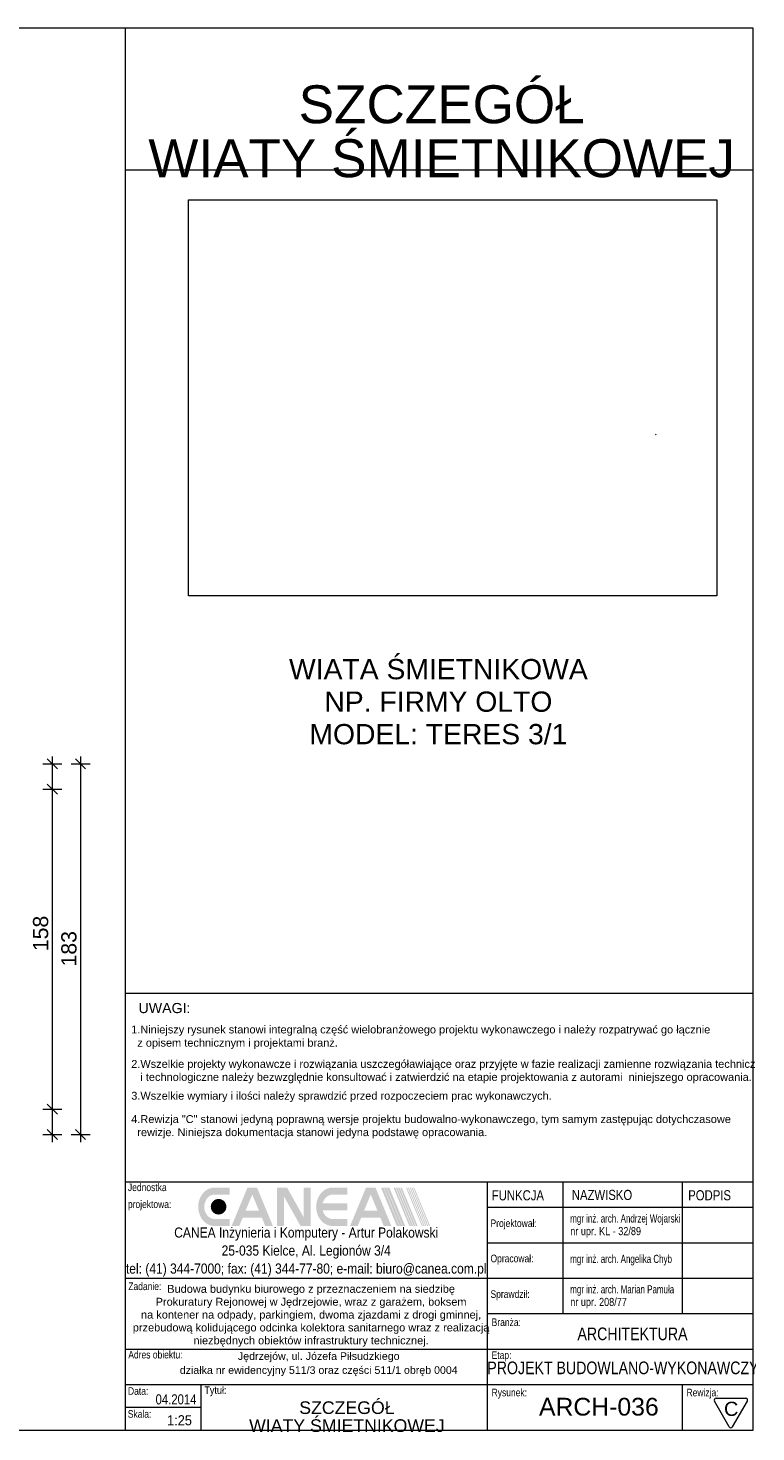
# Model space of a CAD drawing. Header units: millimetres. Extents: x -167328 to -157314, y 101096 to 108030.
# Tile 8 of 8: x -160906 to -157314, y 101096 to 108030. Entities that reach past the tile are written whole.
import ezdxf
from ezdxf.xclip import XClip

# ---------------------------------------------------------------- set-up
doc = ezdxf.new("R2010")
doc.units = ezdxf.units.MM
doc.header["$MEASUREMENT"] = 0
doc.header["$XCLIPFRAME"] = 0
doc.layers.add('2D - Rysunki i Obrazki', color=7, linetype='Continuous')
for name, color, linetype, lineweight in [('ARCH-036 SZCZEGÓŁ WIATY ŚMIETNIKOWEJ_18_Linia_Nr_pióra__7', 7, 'Continuous', 18), ('ARCH-036 SZCZEGÓŁ WIATY ŚMIETNIKOWEJ_18_Obrazek_Nr_pióra__1', 1, 'Continuous', 18), ('ARCH-036 SZCZEGÓŁ WIATY ŚMIETNIKOWEJ_18_Polilinia_Nr_pióra__7', 7, 'Continuous', 18), ('ARCH-036 SZCZEGÓŁ WIATY ŚMIETNIKOWEJ_18_Tekst_Nr_pióra__7', 7, 'Continuous', 18), ('ARCH-036 SZCZEGÓŁ WIATY ŚMIETNIKOWEJ_18_Wypełnienie_Nr_pióra__1', 1, 'Continuous', 18), ('ARCH-036 SZCZEGÓŁ WIATY ŚMIETNIKOWEJ_18_Łuk_Nr_pióra__7', 7, 'Continuous', 18)]:
    doc.layers.add(name, color=color, linetype=linetype, lineweight=lineweight)
doc.layers.add('ARCH-036 SZCZEGÓŁ WIATY ŚMIETNIKOWEJ_18_Wymiary_Nr_pióra__251', color=7, linetype='Continuous', lineweight=18, true_color=0x6d6d6d)
doc.styles.add('STYL_AUTOMATYCZNY_1', font='arial.ttf')
doc.styles.add('STYL_AUTOMATYCZNY_2', font='arial.ttf', dxfattribs={"width": 0.8})
doc.styles.add('STYL_AUTOMATYCZNY_3', font='arial.ttf', dxfattribs={"width": 0.7})
doc.styles.add('STYL_AUTOMATYCZNY_4', font='arial.ttf', dxfattribs={"width": 0.85})
doc.styles.add('STYL_AUTOMATYCZNY_5', font='arial.ttf', dxfattribs={"width": 0.9})
picture_1 = doc.add_image_def('image1.jpg', size_in_pixel=(320, 240))

# ---------------------------------------------------------------- blocks, each defined once
blk = doc.blocks.new('Rysunek_1_18', base_point=(-162320.9293651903, 104563.3070310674))
at = {"layer": 'ARCH-036 SZCZEGÓŁ WIATY ŚMIETNIKOWEJ_18_Wypełnienie_Nr_pióra__1', "linetype": 'Continuous', "lineweight": 18}
for points in [[(-159984.9359570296, 102303.3179514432, 0.2274339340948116), (-160042.9120534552, 102275.5079842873, 0.1732948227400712), (-160066.9582237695, 102208.3535858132, 0.1732948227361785), (-160042.9120534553, 102141.1991873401, 0.227433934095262), (-159984.9359570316, 102113.389220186), (-159912.305150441, 102113.389220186), (-159912.305150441, 102148.1073753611), (-159984.9359570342, 102147.9742386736, -0.2275460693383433), (-160021.7386859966, 102165.6374217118, -0.1733707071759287), (-160036.9828754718, 102208.2801177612, -0.1733707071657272), (-160021.7386859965, 102250.922813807, -0.2275460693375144), (-159984.9359570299, 102268.5859968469), (-159912.305150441, 102268.5997962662), (-159912.305150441, 102303.3179514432)], [(-159677.8504899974, 102113.389220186), (-159643.1323348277, 102113.389220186), (-159643.1323348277, 102258.6476515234), (-159561.7698437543, 102113.389220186), (-159512.2791382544, 102113.389220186), (-159512.2791382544, 102303.3179514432), (-159546.9972934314, 102303.3179514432), (-159546.9972934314, 102158.0595201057), (-159628.3597845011, 102303.3179514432), (-159677.8504899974, 102303.3179514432)], [(-159484.7771321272, 102208.3535858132, 0.1732948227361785), (-159460.730961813, 102141.1991873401, 0.2274339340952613), (-159402.7548653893, 102113.389220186), (-159330.1240587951, 102113.389220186), (-159330.1240587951, 102148.1073753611), (-159402.7548653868, 102148.1211747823, -0.1850330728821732), (-159433.7857261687, 102160.0117461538, -0.1524943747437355), (-159452.5798143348, 102190.994508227), (-159330.1240587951, 102190.994508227), (-159330.1240587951, 102225.7126634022), (-159452.5798143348, 102225.7126634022, -0.152494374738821), (-159433.7857261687, 102256.6954254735, -0.1850330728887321), (-159402.7548653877, 102268.5859968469), (-159330.1240587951, 102268.5997962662), (-159330.1240587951, 102303.3179514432), (-159402.7548653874, 102303.3179514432, 0.2274339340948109), (-159460.7309618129, 102275.5079842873, 0.1732948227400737)], [(-159152.3959330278, 102303.3179514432), (-159164.7154604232, 102303.3179514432), (-159086.3330347, 102113.389220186), (-159074.0135073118, 102113.389220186)], [(-159071.9602527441, 102113.389220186), (-159059.6407253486, 102113.389220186), (-159138.0231510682, 102303.3179514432), (-159150.3426784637, 102303.3179514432)], [(-159057.5874707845, 102113.389220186), (-159045.2679433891, 102113.389220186), (-159123.6503691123, 102303.3179514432), (-159135.9698965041, 102303.3179514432)], [(-159094.9048051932, 102303.3179514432), (-159103.1178234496, 102303.3179514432), (-159024.7353977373, 102113.389220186), (-159016.52237947, 102113.389220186)], [(-159013.7847067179, 102113.389220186), (-159005.5716884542, 102113.389220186), (-159083.9541141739, 102303.3179514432), (-159092.1671324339, 102303.3179514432)], [(-159073.0034231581, 102303.3179514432), (-159081.2164414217, 102303.3179514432), (-159002.8340157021, 102113.389220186), (-158994.6209974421, 102113.389220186)], [(-158991.8833246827, 102113.389220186), (-158983.6703064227, 102113.389220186), (-159062.0527321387, 102303.3179514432), (-159070.2657504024, 102303.3179514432)], [(-159036.3870500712, 102303.3179514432), (-159041.5201864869, 102303.3179514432), (-158963.1377607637, 102113.389220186), (-158958.004624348, 102113.389220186)], [(-158954.154772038, 102113.389220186), (-158949.0216356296, 102113.389220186), (-159027.4040613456, 102303.3179514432), (-159032.5371977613, 102303.3179514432)], [(-159018.42107262, 102303.3179514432), (-159023.554209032, 102303.3179514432), (-158945.1717833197, 102113.389220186), (-158940.038646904, 102113.389220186)], [(-159009.4380838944, 102303.3179514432), (-159014.5712203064, 102303.3179514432), (-158936.1887945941, 102113.389220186), (-158931.0556581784, 102113.389220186)], [(-158927.2058058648, 102113.389220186), (-158922.0726694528, 102113.389220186), (-159000.4550951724, 102303.3179514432), (-159005.5882315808, 102303.3179514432)], [(-160004.7117973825, 102208.6005406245, 0.9999999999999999), (-159927.8156491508, 102208.6005406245, 0.9999999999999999)]]:
    blk.add_hatch(color=1, dxfattribs=at).paths.add_polyline_path(points)
h = blk.add_hatch(color=1, dxfattribs=at)
h.paths.add_polyline_path([(-159902.0818467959, 102113.389220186), (-159864.5125684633, 102113.389220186), (-159847.1781300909, 102155.3097621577), (-159752.9571754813, 102155.3097621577), (-159735.6227371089, 102113.389220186), (-159698.0534587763, 102113.389220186), (-159776.5903117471, 102303.3179516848), (-159823.5449938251, 102303.3179516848)])
h.paths.add_polyline_path([(-159767.3133724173, 102190.0279185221), (-159832.8219331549, 102190.0279185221), (-159800.0676527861, 102269.2388646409)], flags=0)
h = blk.add_hatch(color=1, dxfattribs=at)
h.paths.add_polyline_path([(-159317.3519389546, 102113.389220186), (-159279.7826606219, 102113.389220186), (-159262.4482222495, 102155.3097621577), (-159168.2272676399, 102155.3097621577), (-159150.8928292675, 102113.389220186), (-159113.3235509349, 102113.389220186), (-159191.8604039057, 102303.3179516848), (-159238.8150859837, 102303.3179516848)])
h.paths.add_polyline_path([(-159182.5834645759, 102190.0279185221), (-159248.0920253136, 102190.0279185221), (-159215.3377449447, 102269.2388646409)], flags=0)
at = {"layer": 'ARCH-036 SZCZEGÓŁ WIATY ŚMIETNIKOWEJ_18_Linia_Nr_pióra__7', "color": 7, "linetype": 'Continuous', "lineweight": 18}
for p, q in [((-160427.511787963, 108030.1775297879), (-160427.511787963, 101105.1774993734)), ((-157806.0503873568, 106020.7015495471), (-157809.1272040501, 106024.813869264)), ((-157327.5119127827, 102329.5637349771), (-160427.511787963, 102329.5637349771)), ((-160427.511787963, 102329.5637349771), (-160427.511787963, 101105.1774993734)), ((-158640.0118460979, 102330.7769446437), (-158640.0118460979, 101105.1774993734)), ((-158265.0118864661, 101680.7769250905), (-158265.0118864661, 102330.7769446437)), ((-157677.5119347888, 102330.7769446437), (-157677.5119347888, 101680.7769250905)), ((-157327.5119127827, 101105.1774993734), (-157327.5119127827, 102329.5637349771)), ((-158640.0118460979, 102205.7769580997), (-157327.5119127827, 102205.7769580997)), ((-158640.0118460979, 102030.7769470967), (-157327.5119127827, 102030.7769470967)), ((-160427.511787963, 101855.7769360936), (-158640.0118460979, 101855.7769360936)), ((-158640.0118460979, 101855.7769360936), (-157327.5119127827, 101855.7769360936)), ((-158640.0118460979, 101680.7769250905), (-157327.5119127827, 101680.7769250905)), ((-160427.511787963, 101505.7767648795), (-158640.0118460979, 101505.7767648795)), ((-158640.0118460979, 101505.7767648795), (-157327.5119127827, 101505.7767648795)), ((-160427.511787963, 101331.3905952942), (-157327.5119127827, 101331.3905952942)), ((-160052.5118283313, 101105.1774993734), (-160052.5118283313, 101331.3905952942)), ((-157677.5119347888, 101331.3905952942), (-157677.5119347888, 101105.1774993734)), ((-157446.1356477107, 101121.9453371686), (-157519.0514734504, 101248.2391056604)), ((-157510.7455156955, 101262.6254357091), (-157364.914013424, 101262.6254357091)), ((-157429.5237322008, 101121.9453371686), (-157356.608055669, 101248.2391056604)), ((-160052.5118283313, 101216.3906733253), (-160427.511787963, 101216.3906733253)), ((-160427.511787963, 101105.1774993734), (-157327.5119127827, 101105.1774993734))]:
    blk.add_line(p, q, dxfattribs=at)
at = {"layer": 'ARCH-036 SZCZEGÓŁ WIATY ŚMIETNIKOWEJ_18_Polilinia_Nr_pióra__7', "color": 7, "linetype": 'Continuous', "lineweight": 18, "flags": 128}
for points in [[(-167327.511880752, 101105.1774616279), (-157327.511880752, 101105.1774616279), (-157327.511880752, 108030.1774616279)], [(-157327.511880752, 108030.1774616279), (-167327.511880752, 108030.1774616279)], [(-160427.5118496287, 107330.2442993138), (-157327.511880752, 107330.2442993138)], [(-160427.5118496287, 103264.2042086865), (-157327.511880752, 103264.2042086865)]]:
    blk.add_lwpolyline(points, dxfattribs=at)
blk.add_lwpolyline([(-157327.511880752, 102329.5638042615), (-160427.5118496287, 102329.5638042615), (-160427.5118496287, 101105.1774616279), (-157327.511880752, 101105.1774616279)], close=True, dxfattribs=at)
at = {"layer": 'ARCH-036 SZCZEGÓŁ WIATY ŚMIETNIKOWEJ_18_Wymiary_Nr_pióra__251', "color": 251, "linetype": 'Continuous', "lineweight": 18, "true_color": 0x6d6d6d}
for p, q in [((-160786.9041506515, 104433.2431853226), (-160786.9041506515, 104395.7432042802)), ((-160647.3781754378, 104433.2431853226), (-160647.3781754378, 104395.7432042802)), ((-160833.7791642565, 104395.7432042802), (-160740.0291370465, 104395.7432042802)), ((-160761.9042130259, 104370.7431174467), (-160811.904237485, 104420.7431419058)), ((-160786.9041506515, 104395.7432042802), (-160786.9041506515, 104270.7430685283)), ((-160694.2531890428, 104395.7432042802), (-160600.5033110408, 104395.7432042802)), ((-160622.3782378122, 104370.7431174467), (-160672.3782622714, 104420.7431419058)), ((-160647.3781754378, 104395.7432042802), (-160647.3781754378, 102565.7431744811)), ((-160761.9042130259, 104245.7431309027), (-160811.904237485, 104295.7431553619)), ((-160761.9042130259, 104245.7431309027), (-160811.904237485, 104295.7431553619)), ((-160833.7791642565, 104270.7430685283), (-160740.0291370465, 104270.7430685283)), ((-160833.7791642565, 104270.7430685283), (-160740.0291370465, 104270.7430685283)), ((-160786.9041506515, 104270.7430685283), (-160786.9041506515, 102690.743161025)), ((-160833.7791642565, 102690.743161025), (-160740.0291370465, 102690.743161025)), ((-160833.7791642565, 102690.743161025), (-160740.0291370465, 102690.743161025)), ((-160761.9042130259, 102665.7430741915), (-160811.904237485, 102715.7430986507)), ((-160761.9042130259, 102665.7430741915), (-160811.904237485, 102715.7430986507)), ((-160786.9041506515, 102690.743161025), (-160786.9041506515, 102565.7431744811)), ((-160833.7791642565, 102565.7431744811), (-160740.0291370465, 102565.7431744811)), ((-160811.904237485, 102590.7431121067), (-160761.9042130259, 102540.7430876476)), ((-160786.9041506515, 102565.7431744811), (-160786.9041506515, 102528.2431934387)), ((-160694.2531890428, 102565.7431744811), (-160600.5033110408, 102565.7431744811)), ((-160672.3782622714, 102590.7431121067), (-160622.3782378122, 102540.7430876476)), ((-160647.3781754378, 102565.7431744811), (-160647.3781754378, 102528.2431934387))]:
    blk.add_line(p, q, dxfattribs=at)
at = {"layer": 'ARCH-036 SZCZEGÓŁ WIATY ŚMIETNIKOWEJ_18_Łuk_Nr_pióra__7', "color": 7, "linetype": 'Continuous', "lineweight": 18}
for centre, start, end in [((-157510.7454413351, 101253.0344987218), 90, 210.0000000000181), ((-157364.9140579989, 101253.0344987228), 329.9999999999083, 90), ((-157437.8297496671, 101126.7408160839), 210.0000000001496, 330.0000000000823)]:
    blk.add_arc(centre, 9.590912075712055, start, end, dxfattribs=at)
at = {"layer": 'ARCH-036 SZCZEGÓŁ WIATY ŚMIETNIKOWEJ_18_Tekst_Nr_pióra__7', "color": 7, "linetype": 'Continuous', "lineweight": 18}
for s, insert, char_height, attachment_point, line_spacing_factor, style in [('\\A1;{\\pqc;\\fArial|b0|i0|c238|p0;\\W1.000000;SZCZEGÓŁ \\P\\pqc;\\fArial|b0|i0|c238|p0;\\W1.000000;WIATY ŚMIETNIKOWEJ}', (-158865.2880211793, 107291.1356912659), 187.5, 8, 0.8515841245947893, 'STYL_AUTOMATYCZNY_1'), ('\\A1;{\\pqc;\\fArial|b0|i0|c238|p0;\\W1.000000;WIATA ŚMIETNIKOWA \\P\\pqc;\\fArial|b0|i0|c238|p0;\\W1.000000;NP. FIRMY OLTO\\P\\pqc;\\fArial|b0|i0|c238|p0;\\W1.000000;MODEL: TERES 3/1}', (-158881.4125620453, 104491.4232643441), 100, 8, 0.9630227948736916, 'STYL_AUTOMATYCZNY_1'), ('\\A1;{\\pql;\\fArial|b0|i0|c238|p0;\\W1.000000;  1.Niniejszy rysunek stanowi integralną część wielobranżowego projektu wykonawczego i należy rozpatrywać go łącznie \\P\\pql;\\fArial|b0|i0|c238|p0;\\W1.000000;    z opisem technicznym i projektami branż.}', (-160427.5118496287, 102987.721584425), 38.75000000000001, 7, 1.009948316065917, 'STYL_AUTOMATYCZNY_1'), ('\\A1;{\\pql;\\fArial|b0|i0|c238|p0;\\W1.000000;  2.Wszelkie projekty wykonawcze i rozwiązania uszczegóławiające oraz przyjęte w fazie realizacji zamienne rozwiązania techniczne\\P\\pql;\\fArial|b0|i0|c238|p0;\\W1.000000;     i technologiczne należy bezwzględnie konsultować i zatwierdzić na etapie projektowania z autorami  niniejszego opracowania.}', (-160427.5118496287, 102818.3642867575), 38.75000000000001, 7, 1.000057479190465, 'STYL_AUTOMATYCZNY_1'), ('\\A1;{\\pql;\\fArial|b0|i0|c238|p0;\\W1.000000;  4.Rewizja "C" stanowi jedyną poprawną wersje projektu budowalno-wykonawczego, tym samym zastępując dotychczasowe       \\P\\pql;\\fArial|b0|i0|c238|p0;\\W1.000000;    rewizje. Niniejsza dokumentacja stanowi jedyna podstawę opracowania. }', (-160427.5118496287, 102545.6956916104), 38.75000000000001, 7, 1.002789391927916, 'STYL_AUTOMATYCZNY_1'), ('\\A1;{\\pqc;\\fArial|b0|i0|c238|p0;\\W0.850000;CANEA Inżynieria i Komputery - Artur Polakowski\\P\\pqc;\\fArial|b0|i0|c238|p0;\\W0.850000;25-035 Kielce, Al. Legionów 3/4 \\P\\pqc;\\fArial|b0|i0|c238|p0;\\W0.850000;tel: (41) 344-7000; fax: (41) 344-77-80; e-mail: biuro@canea.com.pl}', (-159533.7618546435, 101984.7843260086), 50, 5, 1.067478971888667, 'STYL_AUTOMATYCZNY_4'), ('\\A1;{\\pqc;\\fArial|b0|i0|c238|p0;\\W1.000000;Budowa budynku biurowego z przeznaczeniem na siedzibę \\P\\pqc;\\fArial|b0|i0|c238|p0;\\W1.000000;Prokuratury Rejonowej w Jędrzejowie, wraz z garażem, boksem \\P\\pqc;\\fArial|b0|i0|c238|p0;\\W1.000000;na kontener na odpady, parkingiem, dwoma zjazdami z drogi gminnej, \\P\\pqc;\\fArial|b0|i0|c238|p0;\\W1.000000;przebudową kolidującego odcinka kolektora sanitarnego wraz z realizacją \\P\\pqc;\\fArial|b0|i0|c238|p0;\\W1.000000;niezbędnych obiektów infrastruktury technicznej.}', (-159509.6517338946, 101517.4114881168), 38.75000000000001, 8, 0.9847349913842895, 'STYL_AUTOMATYCZNY_1'), ('\\A1;{\\pqc;\\fArial|b0|i0|c238|p0;\\W1.000000;Jędrzejów, ul. Józefa Piłsudzkiego\\P\\pqc;\\fArial|b0|i0|c238|p0;\\W1.000000;działka nr ewidencyjny 511/3 oraz części 511/1 obręb 0004}', (-159471.9671765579, 101371.738221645), 37.50000000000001, 8, 1.104984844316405, 'STYL_AUTOMATYCZNY_1'), ('\\A1;{\\pqc;\\fArial|b0|i0|c238|p0;\\W1.000000;SZCZEGÓŁ \\P\\pqc;\\fArial|b0|i0|c238|p0;\\W1.000000;WIATY ŚMIETNIKOWEJ}', (-159332.9774407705, 101095.3902836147), 62.49999999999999, 8, 0.8515841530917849, 'STYL_AUTOMATYCZNY_1')]:
    blk.add_mtext(s, dxfattribs=dict(at, insert=insert, char_height=char_height, attachment_point=attachment_point, line_spacing_factor=line_spacing_factor, style=style))
for s, insert, char_height, attachment_point, style in [('\\A1;{\\pql;\\fArial|b0|i0|c238|p0;\\W1.000000;UWAGI:}', (-160361.3316767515, 103164.3377222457), 50, 7, 'STYL_AUTOMATYCZNY_1'), ('\\A1;{\\pql;\\fArial|b0|i0|c238|p0;\\W1.000000;  3.Wszelkie wymiary i ilości należy sprawdzić przed rozpoczeciem prac wykonawczych.}', (-160427.5118496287, 102725.8159414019), 38.75000000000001, 7, 'STYL_AUTOMATYCZNY_1'), ('\\A1;{\\pql;\\fArial|b0|i0|c238|p0;\\W0.800000;FUNKCJA}', (-158617.9259919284, 102239.3806302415), 50, 7, 'STYL_AUTOMATYCZNY_2'), ('\\A1;{\\pql;\\fArial|b0|i0|c238|p0;\\W0.800000;NAZWISKO}', (-158222.8688392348, 102241.2993651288), 50, 7, 'STYL_AUTOMATYCZNY_2'), ('\\A1;{\\pql;\\fArial|b0|i0|c238|p0;\\W0.800000;PODPIS}', (-157648.4254214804, 102239.6977996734), 50, 7, 'STYL_AUTOMATYCZNY_2'), ('\\A1;{\\pql;\\fArial|b0|i0|c238|p0;\\W0.800000;Projektował:}', (-158624.1615187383, 102097.0594500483), 37.50000000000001, 7, 'STYL_AUTOMATYCZNY_2'), ('\\A1;{\\pql;\\fArial|b0|i0|c238|p0;\\W0.700000;mgr inż. arch. Andrzej Wojarski}', (-158230.7007281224, 102118.5836072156), 40.16532059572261, 7, 'STYL_AUTOMATYCZNY_3'), ('\\A1;{\\pql;\\fArial|b0|i0|c238|p0;\\W0.800000;nr upr. KL - 32/89}', (-158230.7007281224, 102056.0937866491), 40.16532059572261, 7, 'STYL_AUTOMATYCZNY_2'), ('\\A1;{\\pql;\\fArial|b0|i0|c238|p0;\\W0.800000;Opracował:}', (-158624.1615187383, 101923.170465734), 37.50000000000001, 7, 'STYL_AUTOMATYCZNY_2'), ('\\A1;{\\pql;\\fArial|b0|i0|c238|p0;\\W0.700000;mgr inż. arch. Angelika Chyb}', (-158230.7007281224, 101918.969856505), 40.16532059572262, 7, 'STYL_AUTOMATYCZNY_3'), ('\\A1;{\\pql;\\fArial|b0|i0|c238|p0;\\W0.800000;Zadanie:}', (-160411.8988253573, 101796.4233567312), 37.50000000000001, 7, 'STYL_AUTOMATYCZNY_2'), ('\\A1;{\\pql;\\fArial|b0|i0|c238|p0;\\W0.800000;Sprawdził:}', (-158624.1615187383, 101747.1690937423), 37.50000000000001, 7, 'STYL_AUTOMATYCZNY_2'), ('\\A1;{\\pql;\\fArial|b0|i0|c238|p0;\\W0.700000;mgr inż. arch. Marian Pamuła}', (-158230.7007281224, 101768.5836832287), 40.16532059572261, 7, 'STYL_AUTOMATYCZNY_3'), ('\\A1;{\\pql;\\fArial|b0|i0|c238|p0;\\W0.800000;nr upr. 208/77}', (-158230.7007281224, 101706.0937322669), 40.16532059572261, 7, 'STYL_AUTOMATYCZNY_2'), ('\\A1;{\\pql;\\fArial|b0|i0|c238|p0;\\W0.800000;Branża:}', (-158618.6498728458, 101619.067650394), 37.50000000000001, 7, 'STYL_AUTOMATYCZNY_2'), ('\\A1;{\\pql;\\fArial|b0|i0|c238|p0;\\W0.800000;ARCHITEKTURA}', (-158195.0189459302, 101580.4129967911), 62.5, 4, 'STYL_AUTOMATYCZNY_2'), ('\\A1;{\\pql;\\fArial|b0|i0|c238|p0;\\W0.800000;Adres obiektu:}', (-160411.8988253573, 101458.7086678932), 37.50000000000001, 7, 'STYL_AUTOMATYCZNY_2'), ('\\A1;{\\pql;\\fArial|b0|i0|c238|p0;\\W0.800000;PROJEKT BUDOWLANO-WYKONAWCZY}', (-158640.0118596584, 101412.4506463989), 62.5, 4, 'STYL_AUTOMATYCZNY_2'), ('\\A1;{\\pql;\\fArial|b0|i0|c238|p0;\\W0.800000;Etap:}', (-158618.6498728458, 101445.6650733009), 37.50000000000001, 7, 'STYL_AUTOMATYCZNY_2'), ('\\A1;{\\pql;\\fArial|b0|i0|c238|p0;\\W0.800000;Data:}', (-160413.3704759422, 101279.2524658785), 37.50000000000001, 7, 'STYL_AUTOMATYCZNY_2'), ('\\A1;{\\pql;\\fArial|b0|i0|c238|p0;\\W0.850000;Tytuł:}', (-160036.395503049, 101272.7577706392), 37.50000000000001, 7, 'STYL_AUTOMATYCZNY_4'), ('\\A1;{\\pql;\\fArial|b0|i0|c238|p0;\\W0.800000;04.2014}', (-160277.2583607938, 101231.6676434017), 50.00000000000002, 7, 'STYL_AUTOMATYCZNY_2'), ('\\A1;{\\pql;\\fArial|b0|i0|c238|p0;\\W0.800000;Rysunek:}', (-158618.6498728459, 101261.0567067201), 37.50000000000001, 7, 'STYL_AUTOMATYCZNY_2'), ('\\A1;{\\pql;\\fArial|b0|i0|c238|p0;\\W1.000000;ARCH-036}', (-158384.9393266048, 101176.0833108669), 87.50000000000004, 7, 'STYL_AUTOMATYCZNY_1'), ('\\A1;{\\pql;\\fArial|b0|i0|c238|p0;\\W0.800000;Rewizja:}', (-157656.8090186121, 101261.1084070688), 37.50000000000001, 7, 'STYL_AUTOMATYCZNY_2'), ('\\A1;{\\pql;\\fArial|b0|i0|c238|p0;\\W1.000000;C}', (-157471.6075754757, 101174.5531906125), 69.99999999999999, 7, 'STYL_AUTOMATYCZNY_1'), ('\\A1;{\\pql;\\fArial|b0|i0|c238|p0;\\W0.800000;Skala:}', (-160414.3502577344, 101165.990213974), 37.50000000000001, 7, 'STYL_AUTOMATYCZNY_2'), ('\\A1;{\\pql;\\fArial|b0|i0|c238|p0;\\W0.900000;1:25}', (-160220.29979799, 101128.2961563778), 49.99999999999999, 7, 'STYL_AUTOMATYCZNY_5')]:
    blk.add_mtext(s, dxfattribs=dict(at, insert=insert, char_height=char_height, attachment_point=attachment_point, style=style))
at = {"layer": 'ARCH-036 SZCZEGÓŁ WIATY ŚMIETNIKOWEJ_18_Tekst_Nr_pióra__7', "color": 7, "linetype": 'Continuous', "lineweight": 18, "insert": (-160413.6924454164, 102190.8768303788), "char_height": 37.50000000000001, "width": 263.0445000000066, "attachment_point": 7, "line_spacing_factor": 1.338155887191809, "style": 'STYL_AUTOMATYCZNY_2'}
blk.add_mtext('\\A1;{\\pql;\\fArial|b0|i0|c238|p0;\\W0.800000;Jednostka \\fArial|b0|i0|c238|p0;\\W0.800000;projektowa:}', dxfattribs=at)
at = {"layer": 'ARCH-036 SZCZEGÓŁ WIATY ŚMIETNIKOWEJ_18_Wymiary_Nr_pióra__251', "color": 251, "linetype": 'Continuous', "lineweight": 18, "true_color": 0x6d6d6d, "char_height": 75.00000000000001, "attachment_point": 7, "rotation": 90, "style": 'STYL_AUTOMATYCZNY_1'}
for s, insert in [('\\A1;{\\pql;\\fArial|b0|i0|c238|p0;\\W1.000000;158}', (-160806.2096858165, 103471.0673771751)), ('\\A1;{\\pql;\\fArial|b0|i0|c238|p0;\\W1.000000;158}', (-160806.2096858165, 103471.0673771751)), ('\\A1;{\\pql;\\fArial|b0|i0|c238|p0;\\W1.000000;158}', (-160806.2096858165, 103471.0673771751)), ('\\A1;{\\pql;\\fArial|b0|i0|c238|p0;\\W1.000000;183}', (-160666.6335110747, 103395.3713796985))]:
    blk.add_mtext(s, dxfattribs=dict(at, insert=insert))
at = {"layer": 'ARCH-036 SZCZEGÓŁ WIATY ŚMIETNIKOWEJ_18_Obrazek_Nr_pióra__1', "color": 1, "lineweight": 18}
image = blk.add_image(picture_1, insert=(-160115.0493398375, 105225.5244762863), size_in_units=(2607.7756107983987, 1955.831708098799), dxfattribs=at)
image.set_boundary_path([(-0.5, -0.5), (319.5, 239.5)])

msp = doc.modelspace()

# ---------------------------------------------------------------- block references
at = {"layer": '2D - Rysunki i Obrazki', "color": 253, "linetype": 'Continuous', "lineweight": 18, "true_color": 0xaaaaaa}
ref = msp.add_blockref('Rysunek_1_18', (-162320.9293651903, 104563.3070310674), dxfattribs=at)
XClip(ref).set_block_clipping_path([(-167327.511880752, 101096.4366005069), (-157314.3468496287, 108030.1774616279)])

doc.saveas('drawing.dxf')
